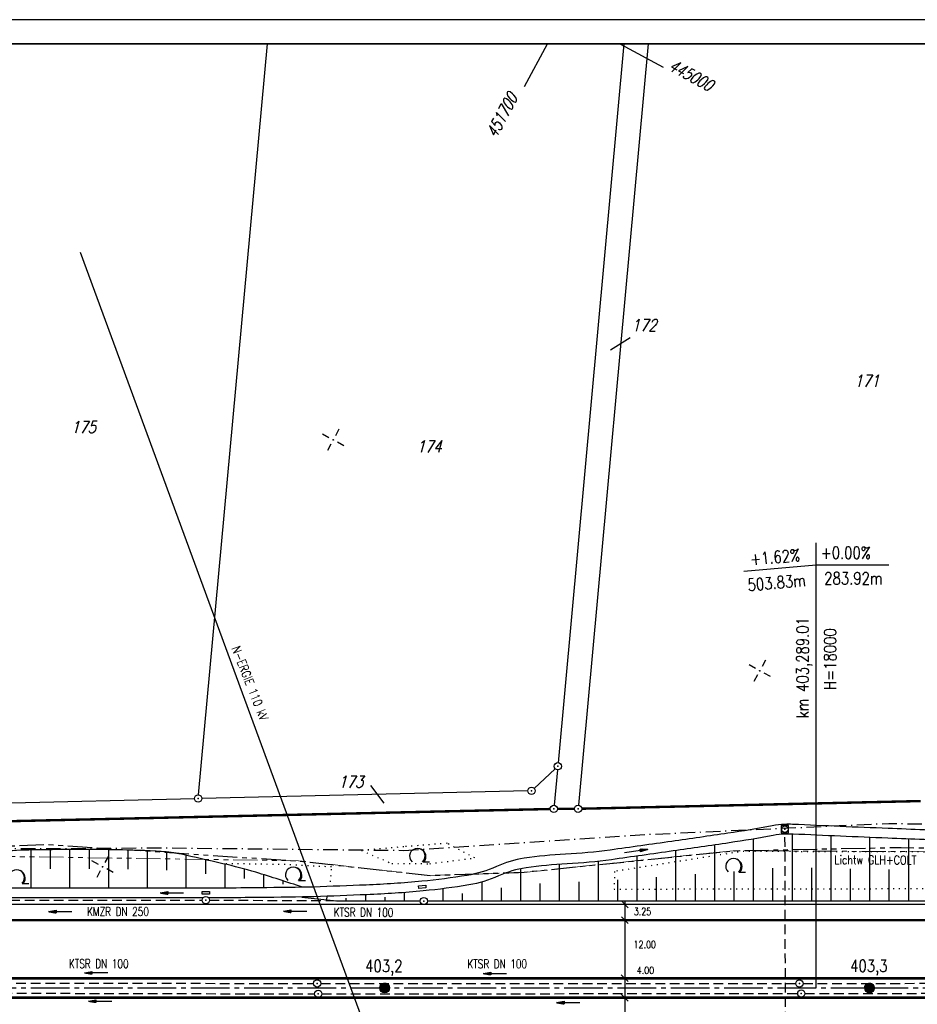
# Model space of a CAD drawing. Extents: x 0 to 1135, y 0 to 420.
# Tile 29 of 76: x 395 to 580, y 217 to 420. Entities that reach past the tile are written whole.
import ezdxf
from ezdxf.enums import TextEntityAlignment as Align

# ---------------------------------------------------------------- set-up
doc = ezdxf.new("R2010")
doc.units = 0
doc.header["$LTSCALE"] = 2
doc.header["$MEASUREMENT"] = 0
for name, pattern in [('ACHSE', [5.5, 4, -0.5, 0.5, -0.5]), ('AUSGEZOGEN', [0]), ('BAB-FM2', [2.6, 1.5, -0.5, 0.1, -0.5]), ('GESTRICH-X2', [1.5, 1, -0.5]), ('GETRENNTX3', [3.25, 1, -0.75, 0, -0.75, 0, -0.75]), ('PHANTOMX2', [5, 2.5, -0.5, 0.5, -0.5, 0.5, -0.5]), ('PUNKTX2_STR', [0.6, 0.1, -0.5])]:
    doc.linetypes.add(name, pattern=pattern)
doc.layers.get('0').update_dxf_attribs({"color": 8, "linetype": 'AUSGEZOGEN'})
for name, color, linetype in [('ACHSETOP', 250, 'ACHSE'), ('BAB_FM', 8, 'BAB-FM2'), ('BOESCHG', 8, 'AUSGEZOGEN'), ('DURCHL', 200, 'GESTRICH-X2'), ('FBRTOP', 8, 'AUSGEZOGEN'), ('FLSTNR', 8, 'AUSGEZOGEN'), ('GRENZL', 8, 'AUSGEZOGEN'), ('GRENZL-BAB', 7, 'AUSGEZOGEN'), ('GRENZP', 8, 'AUSGEZOGEN'), ('GRENZP-BAB', 7, 'AUSGEZOGEN'), ('HEKT_B', 250, 'CONTINUOUS'), ('KANAL', 200, 'GESTRICH-X2'), ('Lichtwellenleiter COLT', 8, 'PHANTOMX2'), ('Lichtwellenleiter GLH', 8, 'PHANTOMX2'), ('MULDE', 8, 'AUSGEZOGEN'), ('NETZ', 250, 'AUSGEZOGEN'), ('NUTZUNG', 8, 'PUNKTX2_STR'), ('NZ', 8, 'AUSGEZOGEN'), ('PFEIL', 200, 'CONTINUOUS'), ('PFEILTOP', 8, 'AUSGEZOGEN'), ('RAHMEN', 250, 'AUSGEZOGEN'), ('SCHRIFT', 8, 'AUSGEZOGEN'), ('SCHSYMBOL', 200, 'AUSGEZOGEN'), ('STROMLTG', 8, 'AUSGEZOGEN'), ('Telekom', 8, 'GETRENNTX3'), ('TEXTO', 200, 'CONTINUOUS'), ('WALD', 8, 'AUSGEZOGEN')]:
    doc.layers.add(name, color=color, linetype=linetype)
doc.styles.add('ROMANS', font='romans.shx', dxfattribs={"width": 0.8})

# ---------------------------------------------------------------- blocks, each defined once
blk = doc.blocks.new('IKR')
at = {"color": 0}
for p, q in [((0, 1), (0, 2.5)), ((-2.5, 0), (-1, 0)), ((1, 0), (2.5, 0)), ((0, -2.5), (0, -1))]:
    blk.add_line(p, q, dxfattribs=at)
blk.add_circle((0, 0), 0.05, dxfattribs=at)
blk.add_point((0, 0), dxfattribs=at)
blk = doc.blocks.new('*X17')
at = {"color": 0}
for p, q in [((212.23, 257.39), (213.24, 258.4)), ((212.24, 257.33), (213.31, 258.4)), ((212.24, 257.47), (213.17, 258.4)), ((212.24, 257.26), (213.37, 258.39)), ((212.24, 257.55), (213.09, 258.39)), ((212.25, 257.2), (213.43, 258.38)), ((212.26, 257.63), (213, 258.37)), ((212.27, 257.14), (213.49, 258.37)), ((212.28, 257.09), (213.55, 258.35)), ((212.29, 257.73), (212.9, 258.35)), ((212.3, 257.04), (213.6, 258.33)), ((212.32, 256.99), (213.65, 258.31)), ((212.34, 257.86), (212.78, 258.29)), ((212.35, 256.94), (213.69, 258.29)), ((212.37, 256.9), (213.74, 258.26)), ((212.4, 256.85), (213.78, 258.24)), ((212.43, 256.81), (213.83, 258.21)), ((212.46, 256.77), (213.86, 258.18)), ((212.49, 256.73), (213.9, 258.14)), ((212.53, 256.7), (213.94, 258.11)), ((212.56, 256.66), (213.97, 258.07)), ((212.6, 256.63), (214.01, 258.03)), ((212.64, 256.6), (214.04, 257.99)), ((212.68, 256.57), (214.07, 257.95)), ((212.73, 256.54), (214.09, 257.91)), ((212.77, 256.52), (214.12, 257.86)), ((212.82, 256.49), (214.14, 257.82)), ((212.87, 256.47), (214.16, 257.77)), ((212.92, 256.45), (214.18, 257.72)), ((212.97, 256.44), (214.2, 257.66)), ((213.03, 256.42), (214.21, 257.6)), ((213.09, 256.41), (214.22, 257.54)), ((213.16, 256.41), (214.23, 257.48)), ((213.22, 256.4), (214.23, 257.41)), ((213.3, 256.41), (214.23, 257.34)), ((213.38, 256.41), (214.22, 257.26)), ((213.46, 256.43), (214.2, 257.17)), ((213.56, 256.46), (214.18, 257.07)), ((213.69, 256.51), (214.12, 256.95))]:
    blk.add_line(p, q, dxfattribs=at)
blk = doc.blocks.new('SRMAST2')
at = {"color": 0}
blk.add_circle((0, 0), 0.999, dxfattribs=at)
blk.add_point((0, 0), dxfattribs=at)
blk.add_blockref('*X17', (-213.23, -257.4))
blk = doc.blocks.new('LW')
at = {"color": 0}
blk.add_line((1.18, 0), (2.58, 0), dxfattribs=at)
for centre, radius, start, end in [((0.07, 1.19), 1.6, 312.7202, 226.7249), ((0.17, 1.08), 1.68, 321.1992, 68.9844), ((0.08, 1.13), 1.67, 319.2916, 65.2101)]:
    blk.add_arc(centre, radius, start, end, dxfattribs=at)
blk = doc.blocks.new('GST')
at = {"color": 0}
blk.add_circle((0, 0), 0.75, dxfattribs=at)
blk.add_point((0, 0), dxfattribs=at)
blk = doc.blocks.new('13')
blk.add_lwpolyline([(0.76, 1.22), (-0.75, 1.22), (-0.75, 1.8), (0.76, 1.8)], close=True)
at = {"rotation": 180}
blk.add_blockref('GST', (0, 0), dxfattribs=at)
blk = doc.blocks.new('10')
blk.add_blockref('GST', (0, 0))
blk = doc.blocks.new('20')
blk.add_lwpolyline([(-0.75, -0.75), (0.75, -0.75), (0.75, 0.75), (-0.75, 0.75)], close=True)
blk.add_circle((0, 0), 0.676)
blk.add_point((0, 0))
blk = doc.blocks.new('PFEIL2')
at = {"color": 0}
for p, q in [((0.88, 0), (-2.4, -0.01)), ((0.88, -0.27), (0.88, 0.28)), ((0.88, 0.28), (2.43, 0.01)), ((0.91, 0.27), (0.88, 0.26)), ((0.97, 0.26), (0.88, 0.25)), ((1.02, 0.25), (0.88, 0.23)), ((1.07, 0.24), (0.88, 0.21)), ((1.13, 0.23), (0.88, 0.19)), ((1.18, 0.22), (0.88, 0.17)), ((1.24, 0.21), (0.88, 0.15)), ((1.29, 0.21), (0.88, 0.14)), ((1.34, 0.2), (0.88, 0.12)), ((1.4, 0.19), (0.88, 0.1)), ((1.45, 0.18), (0.88, 0.08)), ((1.51, 0.17), (0.88, 0.06)), ((1.56, 0.16), (0.88, 0.04)), ((1.61, 0.15), (0.88, 0.02)), ((1.67, 0.14), (0.88, 0.01)), ((1.72, 0.13), (0.88, -0.01)), ((1.78, 0.12), (0.88, -0.03)), ((1.83, 0.11), (0.88, -0.05)), ((1.88, 0.1), (0.88, -0.07)), ((1.94, 0.09), (0.88, -0.09)), ((2.05, 0.08), (0.88, -0.12)), ((1.99, 0.08), (0.88, -0.11)), ((2.1, 0.07), (0.88, -0.14)), ((2.15, 0.06), (0.88, -0.16)), ((2.21, 0.05), (0.88, -0.18)), ((2.26, 0.04), (0.88, -0.2)), ((2.32, 0.03), (0.88, -0.22)), ((2.37, 0.02), (0.88, -0.23)), ((2.42, 0.01), (0.88, -0.25)), ((2.43, 0.01), (0.88, -0.27))]:
    blk.add_line(p, q, dxfattribs=at)

msp = doc.modelspace()

# ---------------------------------------------------------------- linework, layer by layer
msp.add_line((519.76, 238.12), (519.74, 202.67))
at = {"layer": 'ACHSETOP'}
msp.add_lwpolyline([(25, 220.37), (70.24, 220.37), (320.24, 220.37), (570.24, 220.37), (770.24, 220.37), (895.24, 220.37), (945.24, 220.37), (950, 220.37)], dxfattribs=at)
at = {"layer": 'BAB_FM', "flags": 128}
for points in [[(474.2, 248.75), (524.19, 252.02), (574.19, 254.31), (624.19, 253.39), (660.19, 253.08), (672.19, 252.78), (724.19, 250.46), (774.19, 247.88), (824.19, 248.07), (874.19, 250.83), (924.19, 250.61), (950, 250.45)], [(57.2, 248.16), (74.2, 247.95), (124.19, 247.64), (224.19, 247.63), (274.2, 248.21), (324.2, 248.8), (374.2, 248.98), (424.2, 249.27), (474.2, 248.75)]]:
    msp.add_lwpolyline(points, dxfattribs=at)
at = {"layer": 'BOESCHG'}
for p, q in [((554.32, 238.35), (554.32, 252.1)), ((562.32, 238.35), (562.32, 251.74)), ((538.32, 238.35), (538.32, 249.86)), ((546.32, 238.35), (546.32, 251.09)), ((570.32, 238.35), (570.32, 251.41)), ((578.32, 238.35), (578.32, 251.09)), ((397.26, 248.82), (397.26, 240.97)), ((401.26, 248.88), (401.26, 244.92)), ((405.27, 248.91), (405.26, 240.97)), ((409.27, 248.91), (409.26, 244.94)), ((413.27, 248.88), (413.26, 240.96)), ((417.27, 248.8), (417.26, 244.88)), ((421.26, 248.66), (421.26, 240.96)), ((425.26, 248.4), (425.26, 244.68)), ((429.26, 247.73), (429.26, 240.96)), ((530.32, 238.35), (530.32, 248.7)), ((433.26, 246.83), (433.26, 243.89)), ((437.24, 245.92), (437.26, 240.97)), ((506.32, 238.35), (506.32, 245.88)), ((514.32, 238.35), (514.32, 246.49)), ((522.32, 238.35), (522.32, 247.56)), ((441.23, 244.91), (441.25, 242.95)), ((445.23, 243.74), (445.26, 241.03)), ((498.32, 238.35), (498.32, 244.96)), ((534.32, 238.35), (534.32, 243.81)), ((542.32, 238.35), (542.32, 244.4)), ((550.32, 238.35), (550.32, 245.08)), ((558.32, 238.35), (558.32, 245.14)), ((566.32, 238.35), (566.32, 244.96)), ((574.32, 238.35), (574.32, 244.8)), ((449.24, 242.48), (449.25, 241.78)), ((490.32, 238.35), (490.32, 242.22)), ((502.32, 238.35), (502.32, 241.94)), ((510.32, 238.35), (510.32, 242.23)), ((518.32, 238.35), (518.32, 242.68)), ((526.32, 238.35), (526.32, 243.24)), ((466.32, 238.35), (466.32, 239.59)), ((474.32, 238.35), (474.32, 240.06)), ((482.32, 238.35), (482.32, 240.84)), ((486.32, 238.35), (486.32, 239.88)), ((494.32, 238.35), (494.32, 241.04)), ((454.36, 238.99), (454.37, 239.07)), ((458.33, 238.56), (458.41, 239.28)), ((462.32, 238.35), (462.32, 238.89)), ((470.32, 238.35), (470.32, 239.07))]:
    msp.add_line(p, q, dxfattribs=at)
for points in [[(371.8, 194.57, 0.000005), (348.63, 194.62, 0.000007), (332.46, 194.65, 0.000063)], [(371.8, 193.57, 0.000005), (348.63, 193.62, 0.000007), (332.46, 193.65, 0.000063)], [(632.11, 195.75, -0.000642), (612.94, 195.61, -0.002036), (606.89, 195.59, -0.000325), (562.2, 195.71, 0.00112), (549.22, 195.72, 0.008553), (532.83, 195.42, -0.015311), (523.67, 195.38, -0.013757), (520.45, 195.55, 0.01326), (517.12, 195.73, 0.004424), (507.37, 195.92, 0.003028), (493.13, 195.97, 0.000145), (486.35, 195.96, -0.000071), (472.44, 195.92, -0.001079), (456.04, 195.92, 0.001944), (446.93, 195.9, 0.080871), (442.98, 195.24, -0.078422), (438.91, 194.53, -0.003422), (432.13, 194.47, -0.001063), (410.29, 194.48, -0.000016), (377.98, 194.56, 0.000082)], [(553.45, 194.72, 0.000363), (549.23, 194.72, 0.008553), (532.82, 194.42, -0.015307), (523.65, 194.38, -0.013766), (520.43, 194.55, 0.013274), (517.09, 194.73, 0.004416), (507.34, 194.92, 0.003028), (493.13, 194.97, 0.000145), (486.34, 194.96, -0.000071), (472.44, 194.92, -0.001078), (456.1, 194.92, 0.001939), (447.02, 194.9, 0.080872), (443.07, 194.24, -0.078409), (439, 193.53, -0.003431), (432.21, 193.47, -0.001063), (410.29, 193.48, -0.000016), (377.97, 193.56, 0.000082)]]:
    msp.add_lwpolyline(points, format="xyb", dxfattribs=at)
at = {"layer": 'BOESCHG', "flags": 128}
msp.add_lwpolyline([(453.26, 241.13, 0.011084), (443.66, 244.22, 0.01596), (436.89, 246, 0.001527), (428.04, 248, 0.017346), (427.25, 248.15, 0.024287), (423.11, 248.57, 0.010484), (413.47, 248.88, 0.007008), (397.71, 248.83, 0.016381), (390.97, 248.49, 0.001034), (383.07, 247.82, -0.000674), (370.96, 246.79, -0.000693), (365.41, 246.33, 0.000301), (352.64, 245.28, 0.033737), (345.73, 244.23, 0.017733), (332.86, 240.91)], format="xyb", dxfattribs=at)
at = {"layer": 'BOESCHG'}
for points in [[(453.15, 239.12), (460.28, 238.35), (477.46, 238.35)], [(479.16, 238.35), (570.24, 238.35), (610.32, 238.35)]]:
    msp.add_lwpolyline(points, dxfattribs=at)
at = {"layer": 'DURCHL'}
msp.add_line((552.96, 198.46), (552.8, 252.38), dxfattribs=at)
at = {"layer": 'FBRTOP'}
msp.add_lwpolyline([(283.57, 237.62), (320.24, 237.62), (570.24, 237.62), (650.12, 237.62)], dxfattribs=at)
at = {"layer": 'FBRTOP', "const_width": 0.5}
msp.add_lwpolyline([(25, 234.37), (70.24, 234.37), (320.24, 234.37), (570.24, 234.37), (770.24, 234.37), (895.24, 234.37), (945.24, 234.37), (950, 234.37)], dxfattribs=at)
for points in [[(25, 222.37, -0.000001), (70.24, 222.37, -0.000001), (195.24, 222.37, 0.000001), (320.24, 222.37, 0.000001), (445.24, 222.37, -0.000001), (570.24, 222.37, -0.000001), (656.28, 222.37, 0.000001)], [(25, 218.37, -0.000001), (70.24, 218.37, -0.000001), (195.24, 218.37, 0.000001), (320.24, 218.37, 0.000001), (445.24, 218.37, -0.000001), (570.24, 218.37, -0.000001), (655.53, 218.37, 0.000001)]]:
    msp.add_lwpolyline(points, format="xyb", dxfattribs=at)
at = {"layer": 'FLSTNR'}
for p, q in [((516.81, 351.97), (520.86, 354.49)), ((467.29, 262.12), (470.05, 258.45))]:
    msp.add_line(p, q, dxfattribs=at)
at = {"layer": 'GRENZL'}
for p, q in [((431.85, 260.19), (446.05, 415)), ((519.59, 415), (506, 266.82)), ((524.61, 415), (510.2, 258.06)), ((501.06, 261.52), (505.39, 265.57)), ((505.87, 265.33), (505.19, 258.03)), ((499.76, 260.99), (432.53, 259.46)), ((380.54, 258.28), (431.03, 259.43))]:
    msp.add_line(p, q, dxfattribs=at)
at = {"layer": 'GRENZL-BAB', "const_width": 0.5}
for points in [[(580.8, 258.91), (510.88, 257.33)], [(380.19, 254.47), (504.38, 257.27)], [(509.38, 257.31), (505.88, 257.29)]]:
    msp.add_lwpolyline(points, dxfattribs=at)
at = {"layer": 'KANAL'}
for p, q in [((384.02, 238.46), (432.6, 238.48)), ((434.09, 238.48), (477.59, 238.3)), ((358.26, 221.37), (455.58, 221.32)), ((457.07, 221.33), (555.05, 221.32)), ((556.53, 221.3), (653.7, 221.44)), ((358.39, 219.38), (455.79, 219.15)), ((457.28, 219.16), (555.42, 219.24)), ((556.91, 219.24), (652.75, 219.36))]:
    msp.add_line(p, q, dxfattribs=at)
at = {"layer": 'Lichtwellenleiter COLT', "lineweight": 0, "flags": 128}
msp.add_lwpolyline([(643.56, 248.92), (635.12, 248.97), (629.35, 248.72), (622.86, 248.23), (542.12, 248.68), (498.64, 244.16), (479.23, 243.58), (452.44, 246.6), (345.77, 248.16), (247.36, 246.73), (240.86, 246.68)], dxfattribs=at)
at = {"layer": 'Lichtwellenleiter GLH', "flags": 128}
msp.add_lwpolyline([(25, 246.21), (59.53, 245.32), (125.91, 245.69), (136.34, 245.9), (168.01, 246.64), (204.73, 246.48), (247.58, 246.63), (264.78, 246.78), (311, 247.49), (346.19, 248.1), (354.53, 248.21), (400.55, 249.96), (452.71, 246.52), (479.6, 243.57), (499.04, 244.26), (542.5, 248.68), (576.76, 249.35), (623.13, 248.26), (635.37, 249.03), (640.58, 249.11)], dxfattribs=at)
at = {"layer": 'MULDE'}
for points in [[(610.36, 252, -0.000831), (589.03, 252.7, -0.001185), (574.06, 253.26, -0.001795), (554.36, 254.1, 0.022111), (552.76, 254.11, 0.036154), (550.19, 253.81, -0.010043), (541.02, 252.27, -0.001088), (529.46, 250.6, -0.00099), (516.75, 248.81, -0.022334), (507.52, 247.94, 0.024238), (499.02, 247.11, 0.070815), (493.29, 245.42, -0.066699), (487.23, 243.58, -0.016699), (477.9, 242.38, -0.013658), (466.42, 241.6, -0.0012), (455.58, 241.18, -0.005583), (453.27, 241.13, -0.001195)], [(610.29, 250, -0.000834), (588.98, 250.7, -0.001186), (573.99, 251.26, -0.00179), (554.46, 252.1, 0.022185), (552.88, 252.1, 0.036042), (550.35, 251.81, -0.009996), (541.32, 250.3, -0.001101), (529.74, 248.62, -0.001), (516.99, 246.82, -0.022282), (507.85, 245.96, 0.024117), (499.41, 245.14, 0.07086), (493.69, 243.46, -0.066529), (487.62, 241.61, -0.016833), (478.21, 240.39, -0.013664), (466.55, 239.6, -0.001194), (455.63, 239.18, -0.005609), (453.31, 239.13, -0.00119), (441.5, 239, -0.001902), (434.11, 238.96, -0.000002), (434.04, 238.96, 0.000216)], [(453.26, 241.13, -0.001195), (441.49, 241, -0.001901), (434.1, 240.96, -0.000421), (416.06, 240.96, 0.000226), (382.52, 240.97, 0.000363), (361.05, 240.95, -0.000037), (332.98, 240.91, -0.004061)], [(432.65, 238.96, -0.000386), (416.06, 238.96, 0.000216), (383.98, 238.97, 0.000363)]]:
    msp.add_lwpolyline(points, format="xyb", dxfattribs=at)
at = {"layer": 'NETZ'}
for p, q in [((503.78, 414.98), (499.02, 406.18)), ((518.91, 414.98), (527.7, 410.22))]:
    msp.add_line(p, q, dxfattribs=at)
at = {"layer": 'NUTZUNG'}
msp.add_line((459.08, 242.24), (459.29, 245.32), dxfattribs=at)
msp.add_lwpolyline([(465.44, 248.73), (471.72, 246.02), (479.55, 246), (488.83, 247.18), (483.1, 250.2), (474.17, 249.48)], dxfattribs=at)
msp.add_lwpolyline([(465.44, 248.73), (471.72, 246.02), (479.55, 246), (488.83, 247.18), (483.1, 250.2), (474.17, 249.48)], close=True, dxfattribs=at)
at = {"layer": 'NUTZUNG', "flags": 128}
for points in [[(605.54, 247.8), (580.32, 248.42), (543.88, 248.5), (517.67, 244.4)], [(459.29, 245.32), (449.59, 245.81), (436.89, 246)], [(517.67, 244.4), (517.56, 240.76), (610.14, 240.91)]]:
    msp.add_lwpolyline(points, dxfattribs=at)
at = {"layer": 'NZ'}
for p, q in [((559.25, 220.37), (559.25, 312.14)), ((544.31, 306.31), (559.25, 307.62)), ((559.25, 307.62), (574.25, 307.62))]:
    msp.add_line(p, q, dxfattribs=at)
at = {"layer": 'RAHMEN'}
msp.add_line((1135, 420), (0, 420), dxfattribs=at)
at = {"layer": 'RAHMEN', "const_width": 0.35}
msp.add_lwpolyline([(25, 5), (1130, 5), (1130, 415), (25, 415), (25, 5)], dxfattribs=at)
at = {"layer": 'SCHRIFT'}
for p, q in [((520.46, 236.93), (519.06, 238.32)), ((520.46, 233.68), (519.06, 235.07)), ((520.45, 221.68), (519.05, 223.07)), ((520.45, 217.68), (519.05, 219.07))]:
    msp.add_line(p, q, dxfattribs=at)
at = {"layer": 'SCHSYMBOL'}
msp.add_lwpolyline([(478.76, 241.01), (477.26, 240.87), (477.21, 241.45), (478.7, 241.59)], close=True, dxfattribs=at)
at = {"layer": 'STROMLTG'}
msp.add_line((483.8, 164.55), (407.48, 371.97), dxfattribs=at)

# ---------------------------------------------------------------- block references
at = {"layer": 'GRENZP'}
for p in [(505.94, 266.08), (431.78, 259.44), (500.51, 261.01)]:
    msp.add_blockref('GST', p, dxfattribs=at)
at = {"layer": 'GRENZP-BAB'}
for p in [(505.13, 257.29), (510.13, 257.32)]:
    msp.add_blockref('GST', p, dxfattribs=at)
at = {"layer": 'HEKT_B', "rotation": 61.59653548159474}
for p in [(470.24, 220.37), (570.24, 220.37)]:
    msp.add_blockref('SRMAST2', p, dxfattribs=at)
at = {"layer": 'NETZ', "rotation": 151.5965}
for p in [(459.63, 333.35), (547.6, 285.78), (412.07, 245.38)]:
    msp.add_blockref('IKR', p, dxfattribs=at)
at = {"layer": 'PFEIL'}
for p, rotation in [((403.34, 236.13), 180.0324354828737), ((451.77, 236.21), 179.7787354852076), ((410.73, 223.53), 179.9737354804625), ((493, 223.38), 179.995235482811), ((411.58, 217.67), 179.8736354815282), ((508.11, 217.36), 180.048135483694)]:
    msp.add_blockref('PFEIL2', p, dxfattribs=dict(at, rotation=rotation))
at = {"layer": 'PFEILTOP'}
for p, rotation in [((522.1, 248.57), 8.024250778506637), ((426.38, 239.98), 179.8740655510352)]:
    msp.add_blockref('PFEIL2', p, dxfattribs=dict(at, rotation=rotation))
at = {"layer": 'SCHSYMBOL'}
for name, p, rotation in [('20', (552.8, 253.11), 3.548496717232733e-05), ('13', (433.35, 238.48), 3.548496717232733e-05), ('GST', (478.32, 238.3), 185.346870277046), ('10', (456.31, 221.32), 3.548496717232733e-05), ('10', (555.78, 221.31), 3.548496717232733e-05), ('10', (456.55, 219.16), 3.548496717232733e-05), ('10', (556.17, 219.24), 3.548496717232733e-05)]:
    msp.add_blockref(name, p, dxfattribs=dict(at, rotation=rotation))
at = {"layer": 'WALD'}
for p in [(476.91, 246.37), (542.1, 244.26), (394.26, 241.94), (451.31, 242.51)]:
    msp.add_blockref('LW', p, dxfattribs=at)

# ---------------------------------------------------------------- texts
at = {"layer": 'FLSTNR', "style": 'ROMANS', "oblique": 15, "width": 0.8}
for s, p in [('172', (521.15, 355.76)), ('171', (567.07, 344.28)), ('175', (405.54, 334.76)), ('174', (476.81, 330.76)), ('173', (460.68, 261.64))]:
    msp.add_text(s, height=2.5, dxfattribs=at).set_placement(p)
at = {"layer": 'HEKT_B', "style": 'ROMANS', "width": 0.8}
for s, p in [('403,2', (466.22, 223.67)), ('403,3', (566.24, 223.69))]:
    msp.add_text(s, height=2.5, rotation=0, dxfattribs=at).set_placement(p)
at = {"layer": 'Lichtwellenleiter GLH', "style": 'ROMANS', "width": 0.8}
msp.add_text('Lichtw GLH+COLT', height=1.8, rotation=359.7808, dxfattribs=at).set_placement((563, 245.9))
at = {"layer": 'NETZ', "style": 'ROMANS', "oblique": 16.6, "width": 0.75}
for s, rotation, p in [('445000', 331.5965, (528.58, 409.75)), ('451700', 61.5965, (493.19, 395.41))]:
    msp.add_text(s, height=2.5, rotation=rotation, dxfattribs=at).set_placement(p)
at = {"layer": 'NZ', "style": 'ROMANS', "width": 0.8}
for s, rotation, p in [('+1.62%%%', 5, (545.74, 307.52)), ('+0.00%%%', 0, (560.21, 308.85)), ('503.83m', 5, (545.2, 302.18)), ('283.92m', 0, (560.9, 303.58)), ('km 403,289.01', 90, (557.67, 276.01)), ('H=18000', 90, (563.36, 281.84))]:
    msp.add_text(s, height=2.5, rotation=rotation, dxfattribs=at).set_placement(p)
at = {"layer": 'SCHRIFT', "style": 'ROMANS', "width": 0.8}
for s, p in [('3.25', (521.62, 235.39)), ('12.00', (521.57, 228.57)), ('4.00', (522.23, 223.26))]:
    msp.add_text(s, height=1.5, rotation=0.0924, dxfattribs=at).set_placement(p)
at = {"layer": 'Telekom', "style": 'ROMANS', "width": 0.8}
msp.add_text('N-ERGIE 110 kV', height=1.8, rotation=291.5089, dxfattribs=at).set_placement((438.65, 290.42))
at = {"layer": 'TEXTO', "style": 'ROMANS', "width": 0.75}
for s, rotation, p in [('KMZR DN 250', 0.0324, (415.23, 235.22)), ('KTSR DN 100', 359.7787, (465.88, 235.08)), ('KTSR DN 100', 359.9737, (411.27, 224.48)), ('KTSR DN 100', 359.9952, (493.45, 224.44))]:
    msp.add_text(s, height=1.8, rotation=rotation, dxfattribs=at).set_placement(p, align=Align.CENTER)

doc.saveas('drawing.dxf')
